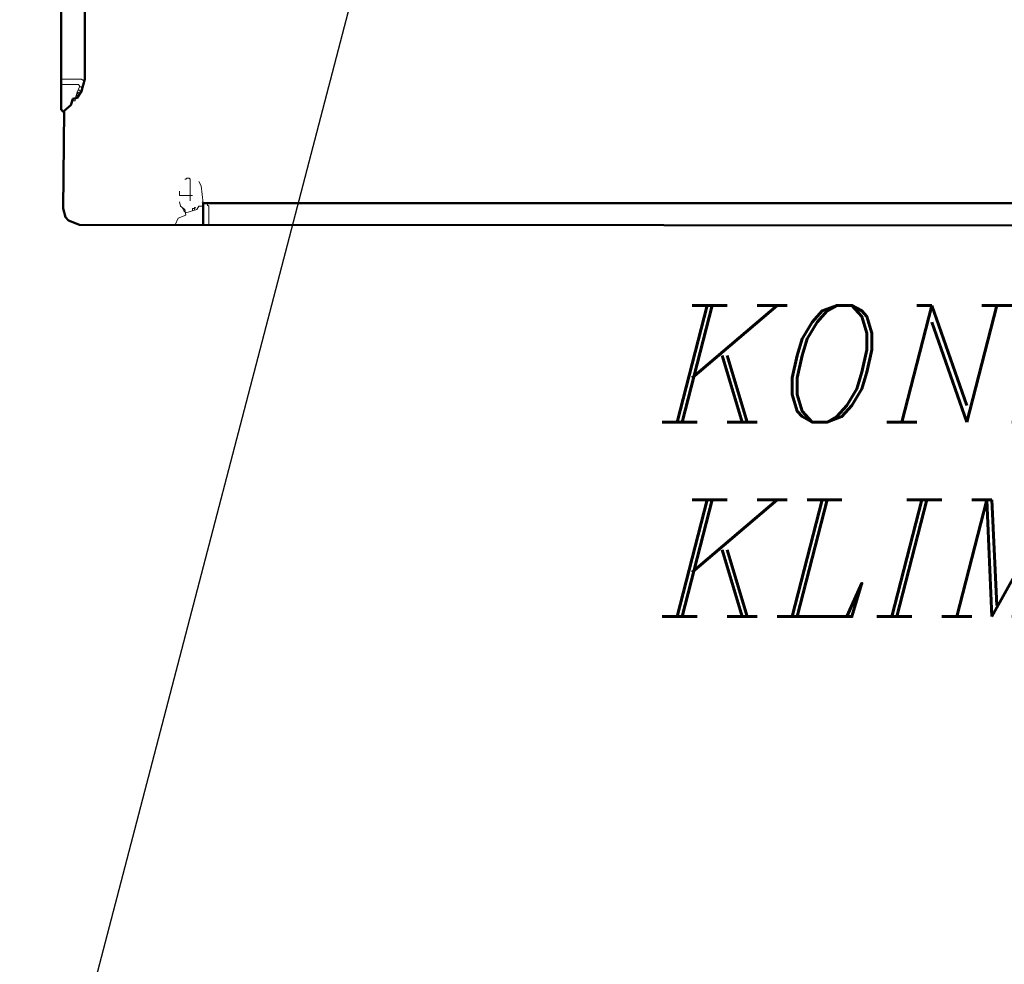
# Model space of a CAD drawing. Header units: millimetres. Extents: x -102634 to 407724, y -68883 to 155589.
# Tile 57 of 80: x 220183 to 221154, y 65989 to 66920. Entities that reach past the tile are written whole.
import ezdxf

# ---------------------------------------------------------------- set-up
doc = ezdxf.new("R2010")
doc.units = ezdxf.units.MM
doc.header["$LTSCALE"] = 20
doc.layers.add('CKTEXTY_MALE', color=8, linetype='Continuous', lineweight=18)
doc.layers.add('V-objekty', color=130, linetype='Continuous', lineweight=50)
doc.styles.get("Standard").update_dxf_attribs({"font": 'isocpeur.ttf'})
doc.dimstyles.new('CADKON$7', dxfattribs={"dimscale": 100, "dimtxt": 2.5, "dimasz": 2.5, "dimexe": 1.8, "dimexo": 5, "dimgap": 0.6, "dimtad": 1, "dimrnd": 1, "dimtxsty": 'Standard', "dimblk1": 'OBLIQUE', "dimblk2": 'OBLIQUE', "dimsah": 1, "dimcen": 2.5, "dimadec": 1, "dimazin": 2, "dimtfac": 1, "dimtdec": 4, "dimtix": 1, "dimtmove": 0, "dimatfit": 3, "dimldrblk": 'DOTSMALL', "dimfxl": 5, "dimfxlon": 1, "dimtfill": 1, "dimtolj": 1, "dimarcsym": 0})

# ---------------------------------------------------------------- blocks, each defined once
blk = doc.blocks.new('DWG-RYYQ14-20T_top')
at = {"layer": 'V-objekty'}
for points in [[(4.296574, 5.367238, 0), (4.296574, 5.389722, 0), (5.898287, 5.389722, 0)], [(5.90364, 5.367238, 0), (4.174518, 5.368308, 0), (4.163812, 5.372591, 0), (4.1606, 5.375803, 0), (4.158458, 5.384368, 0), (4.159529, 5.480728, 0), (4.165953, 5.486081, 0), (4.168094, 5.492505, 0), (4.172377, 5.493576, 0), (4.17666, 5.5, 0), (4.179872, 5.511777, 0), (4.179872, 6.394004, 0)], [(4.158458, 5.479657, 0), (4.156317, 5.481799, 0), (4.157388, 6.420771, 0), (4.1606, 6.420771, 0), (4.1606, 6.41863, 0), (4.162741, 6.41863, 0), (4.162741, 6.415418, 0), (4.164882, 6.415418, 0), (4.165953, 6.410064, 0), (4.170236, 6.411135, 0)]]:
    blk.add_polyline3d(points, dxfattribs=at)
at = {"layer": 'V-objekty', "color": 2, "lineweight": 13}
for points in [[(4.178801, 5.510707, 0), (4.17773, 5.510707, 0), (4.17666, 5.511777, 0), (4.156317, 5.511777, 0)], [(4.174518, 5.504283, 0), (4.174518, 5.505353, 0), (4.173448, 5.506424, 0), (4.156317, 5.506424, 0)], [(4.178801, 5.510707, 0), (4.179872, 5.510707, 0)], [(4.170236, 5.492505, 0), (4.172377, 5.498929, 0), (4.174518, 5.504283, 0), (4.17666, 5.504283, 0), (4.17666, 5.502141, 0), (4.17773, 5.502141, 0)], [(4.172377, 5.495717, 0), (4.171306, 5.495717, 0)], [(4.173448, 5.496788, 0), (4.172377, 5.497859, 0), (4.173448, 5.498929, 0)], [(4.172377, 5.495717, 0), (4.173448, 5.495717, 0), (4.173448, 5.496788, 0)], [(4.175589, 5.5, 0), (4.174518, 5.501071, 0), (4.173448, 5.501071, 0)], [(4.174518, 5.498929, 0), (4.175589, 5.498929, 0), (4.175589, 5.5, 0)], [(4.168094, 5.490364, 0), (4.170236, 5.490364, 0), (4.170236, 5.492505, 0)], [(4.283726, 5.397216, 0), (4.283726, 5.413276, 0), (4.282655, 5.414347, 0), (4.280514, 5.414347, 0), (4.279443, 5.413276, 0), (4.278373, 5.413276, 0)], [(4.296574, 5.389722, 0), (4.294433, 5.406852, 0), (4.292291, 5.411135, 0)], [(4.283726, 5.397216, 0), (4.273019, 5.397216, 0), (4.273019, 5.401499, 0)], [(4.268737, 5.368308, 0), (4.271949, 5.374732, 0), (4.279443, 5.377944, 0), (4.278373, 5.383298, 0), (4.27409, 5.38651, 0), (4.273019, 5.390792, 0)], [(4.283726, 5.397216, 0), (4.285867, 5.397216, 0)], [(4.283726, 5.397216, 0), (4.283726, 5.391863, 0)], [(4.296574, 5.389722, 0), (4.295503, 5.390792, 0)], [(4.296574, 5.389722, 0), (4.296574, 5.388651, 0)], [(4.301927, 5.367238, 0), (4.301927, 5.38651, 0), (4.300857, 5.38758, 0), (4.300857, 5.389722, 0)], [(4.277302, 5.383298, 0), (4.276231, 5.384368, 0)], [(4.279443, 5.380086, 0), (4.278373, 5.381156, 0), (4.277302, 5.382227, 0), (4.277302, 5.383298, 0)], [(4.279443, 5.380086, 0), (4.29015, 5.383298, 0), (4.292291, 5.38651, 0), (4.295503, 5.38651, 0)], [(4.285867, 5.382227, 0), (4.285867, 5.384368, 0), (4.288009, 5.384368, 0), (4.289079, 5.385439, 0), (4.288009, 5.385439, 0), (4.288009, 5.384368, 0)], [(4.288009, 5.384368, 0), (4.288009, 5.383298, 0)]]:
    blk.add_polyline3d(points, dxfattribs=at)
blk = doc.blocks.new('_OBLIQUE')
at = {"color": 0, "linetype": 'ByBlock', "transparency": 33554687}
blk.add_line((-0.5, -0.5), (0.5, 0.5), dxfattribs=at)

msp = doc.modelspace()

# ---------------------------------------------------------------- block references
at = {"layer": 'V-objekty', "xscale": 1000, "yscale": 1000, "zscale": 1000}
msp.add_blockref('DWG-RYYQ14-20T_top', (216067.59, 61349.14), dxfattribs=at)

# ---------------------------------------------------------------- texts
at = {"layer": 'CKTEXTY_MALE', "insert": (220816.62, 66637.98), "char_height": 115, "width": 2725.3694, "attachment_point": 1}
msp.add_mtext('\\fItalic|b0|i0|c238|p0;KONDENZAČNÍ JEDNOTKA\\PKLIMATIZACE', dxfattribs=at)

# ---------------------------------------------------------------- leaders
at = {"layer": 'CKTEXTY_MALE'}
for points in [[(223913.08, 79958.16), (218461.35, 59101.8)], [(223916.57, 71652.66), (218461.35, 59101.8)]]:
    msp.add_leader(points, dimstyle='CADKON$7', override={"dimscale": 50, "dimtxt": 2.3, "dimasz": 2, "dimldrblk": 'Open30'}, dxfattribs=at)

doc.saveas('drawing.dxf')
